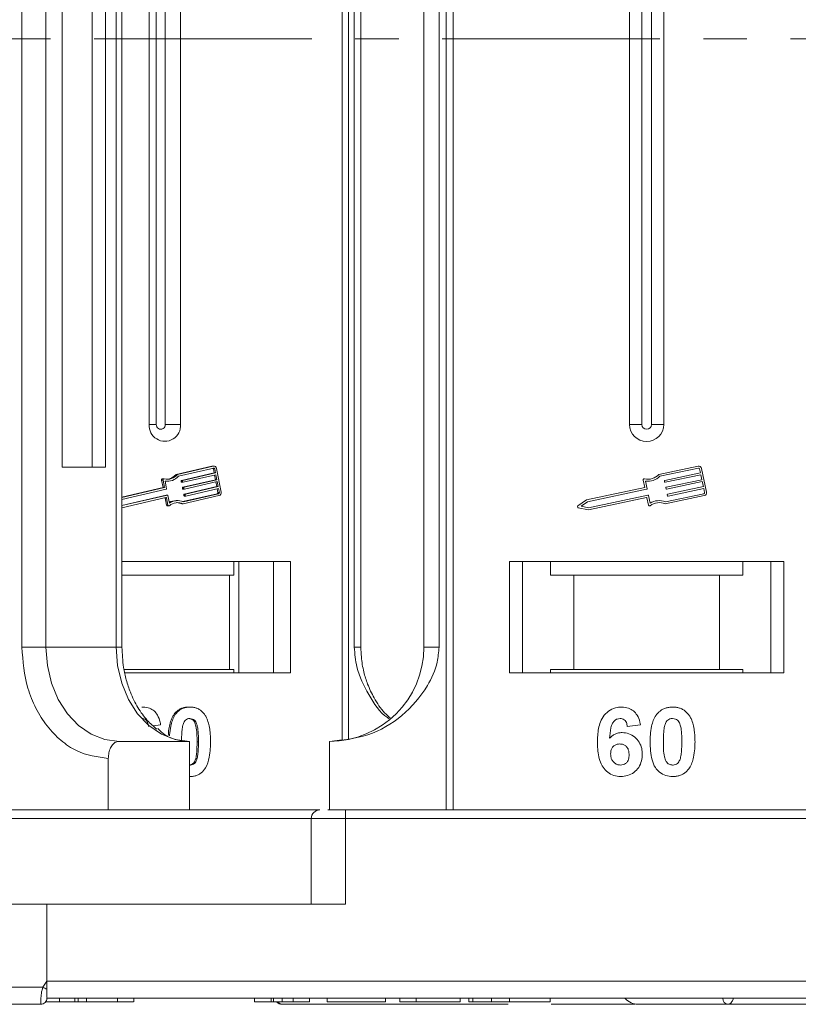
# Model space of a CAD drawing. Header units: millimetres. Extents: x 2145 to 3607, y 659 to 1692.
# Tile 7 of 85: x 2716 to 2761, y 919 to 977. Entities that reach past the tile are written whole.
import ezdxf

# ---------------------------------------------------------------- set-up
doc = ezdxf.new("R2010")
doc.units = ezdxf.units.MM
doc.linetypes.add('CENTERX2', pattern=[20.32, 12.7, -2.54, 2.54, -2.54])

msp = doc.modelspace()

# ---------------------------------------------------------------- linework, layer by layer
at = {"color": 7, "linetype": 'Continuous', "lineweight": 15}
for p, q in [((2740.513, 1020.696), (2740.513, 975.696)), ((2740.932, 975.696), (2740.932, 1020.696)), ((2734.452, 1016.647), (2734.452, 975.696)), ((2734.818, 975.696), (2734.818, 1016.585)), ((2715.763, 1011.196), (2715.763, 975.696)), ((2717.17, 975.696), (2717.17, 1011.196)), ((2721.269, 1011.196), (2721.269, 975.696)), ((2721.605, 975.696), (2721.605, 1011.196)), ((2735.156, 1011.196), (2735.156, 975.696)), ((2735.545, 975.696), (2735.545, 1011.196)), ((2739.22, 1011.196), (2739.22, 975.696)), ((2740.105, 975.696), (2740.105, 1011.196)), ((2718.116, 1000.696), (2718.116, 975.696)), ((2719.863, 975.696), (2719.863, 1000.696)), ((2720.639, 975.696), (2720.639, 1000.696)), ((2723.191, 998.196), (2723.191, 975.696)), ((2723.606, 998.196), (2723.606, 975.696)), ((2724.129, 975.696), (2724.129, 998.196)), ((2725.024, 975.696), (2725.024, 998.196)), ((2751.22, 998.196), (2751.22, 975.696)), ((2751.935, 998.196), (2751.935, 975.696)), ((2752.505, 975.696), (2752.505, 998.196)), ((2753.22, 975.696), (2753.22, 998.196)), ((2715.763, 975.696), (2715.763, 940.196)), ((2717.17, 940.196), (2717.17, 975.696)), ((2718.116, 975.696), (2718.116, 950.696)), ((2719.863, 950.696), (2719.863, 975.696)), ((2720.639, 950.696), (2720.639, 975.696)), ((2721.269, 975.696), (2721.269, 940.196)), ((2721.605, 940.196), (2721.605, 975.696)), ((2723.191, 975.696), (2723.191, 953.196)), ((2723.606, 975.696), (2723.606, 953.196)), ((2724.129, 953.196), (2724.129, 975.696)), ((2725.024, 953.196), (2725.024, 975.696)), ((2734.452, 975.696), (2734.452, 934.745)), ((2734.818, 934.806), (2734.818, 975.696)), ((2735.156, 975.696), (2735.156, 940.196)), ((2735.545, 940.196), (2735.545, 975.696)), ((2739.22, 975.696), (2739.22, 940.196)), ((2740.105, 940.196), (2740.105, 975.696)), ((2740.513, 975.696), (2740.513, 930.696)), ((2740.932, 930.696), (2740.932, 975.696)), ((2751.22, 975.696), (2751.22, 953.196)), ((2751.935, 975.696), (2751.935, 953.196)), ((2752.505, 953.196), (2752.505, 975.696)), ((2753.22, 953.196), (2753.22, 975.696)), ((2723.606, 953.196), (2723.191, 953.196)), ((2725.024, 953.196), (2724.129, 953.196)), ((2751.935, 953.196), (2751.22, 953.196)), ((2753.22, 953.196), (2752.505, 953.196)), ((2718.116, 950.696), (2720.639, 950.696)), ((2726.854, 950.762), (2724.766, 950.281)), ((2726.934, 950.762), (2724.846, 950.281)), ((2726.854, 950.762), (2726.934, 950.762)), ((2726.967, 950.766), (2726.887, 950.766)), ((2755.217, 950.762), (2752.938, 950.281)), ((2724.766, 950.281), (2724.846, 950.281)), ((2726.956, 950.648), (2724.901, 950.174)), ((2726.984, 950.372), (2725.076, 949.932)), ((2725.156, 949.932), (2727.064, 950.372)), ((2727.086, 950.257), (2725.178, 949.818)), ((2726.94, 950.602), (2726.984, 950.372)), ((2727.02, 950.602), (2726.94, 950.602)), ((2726.984, 950.372), (2727.064, 950.372)), ((2727.01, 950.24), (2727.062, 949.97)), ((2727.064, 950.372), (2727.02, 950.602)), ((2727.142, 949.97), (2727.086, 950.257)), ((2727.392, 949.248), (2727.125, 950.626)), ((2755.241, 950.648), (2752.998, 950.174)), ((2753.276, 949.932), (2755.359, 950.372)), ((2755.383, 950.257), (2753.301, 949.818)), ((2755.359, 950.372), (2755.31, 950.602)), ((2755.444, 949.97), (2755.383, 950.257)), ((2755.717, 949.248), (2755.425, 950.626)), ((2723.921, 949.95), (2724.007, 949.506)), ((2723.921, 949.95), (2724.001, 949.95)), ((2724.053, 950.021), (2723.973, 950.021)), ((2724.001, 949.95), (2724.087, 949.506)), ((2724.123, 949.888), (2724.209, 949.444)), ((2724.174, 949.878), (2724.254, 949.878)), ((2725.055, 949.898), (2725.066, 949.84)), ((2725.055, 949.898), (2725.135, 949.898)), ((2725.146, 949.84), (2725.066, 949.84)), ((2725.076, 949.932), (2725.156, 949.932)), ((2725.092, 949.817), (2725.172, 949.817)), ((2725.146, 949.84), (2725.135, 949.898)), ((2727.062, 949.97), (2725.154, 949.53)), ((2725.154, 949.53), (2725.234, 949.53)), ((2727.14, 949.568), (2725.231, 949.128)), ((2725.234, 949.53), (2727.142, 949.97)), ((2727.164, 949.855), (2725.256, 949.415)), ((2725.312, 949.128), (2727.22, 949.568)), ((2727.062, 949.97), (2727.142, 949.97)), ((2727.088, 949.838), (2727.14, 949.568)), ((2727.14, 949.568), (2727.22, 949.568)), ((2727.22, 949.568), (2727.164, 949.855)), ((2752.016, 949.95), (2752.11, 949.506)), ((2752.149, 949.888), (2752.243, 949.444)), ((2753.266, 949.84), (2753.254, 949.898)), ((2753.361, 949.53), (2755.444, 949.97)), ((2755.468, 949.855), (2753.386, 949.415)), ((2753.446, 949.128), (2755.529, 949.568)), ((2755.529, 949.568), (2755.468, 949.855)), ((2724.007, 949.506), (2721.605, 948.952)), ((2724.087, 949.506), (2721.605, 948.934)), ((2724.188, 949.409), (2721.605, 948.814)), ((2721.605, 948.454), (2724.255, 949.064)), ((2724.175, 949.064), (2721.605, 948.472)), ((2724.007, 949.506), (2724.087, 949.506)), ((2724.175, 949.064), (2724.255, 949.064)), ((2724.26, 949.065), (2724.18, 949.065)), ((2724.287, 949.042), (2724.373, 948.598)), ((2725.133, 949.495), (2725.144, 949.438)), ((2725.133, 949.495), (2725.213, 949.495)), ((2725.144, 949.438), (2725.224, 949.438)), ((2727.165, 949.154), (2725.161, 948.692)), ((2725.17, 949.415), (2725.25, 949.415)), ((2725.179, 948.557), (2727.267, 949.039)), ((2725.19, 948.68), (2727.245, 949.154)), ((2725.211, 949.093), (2725.222, 949.036)), ((2725.211, 949.093), (2725.291, 949.093)), ((2725.224, 949.438), (2725.213, 949.495)), ((2725.222, 949.036), (2725.302, 949.036)), ((2725.231, 949.128), (2725.312, 949.128)), ((2725.248, 949.013), (2725.328, 949.013)), ((2725.302, 949.036), (2725.291, 949.093)), ((2727.242, 949.453), (2725.334, 949.013)), ((2727.245, 949.154), (2727.165, 949.154)), ((2727.166, 949.435), (2727.207, 949.223)), ((2727.207, 949.223), (2727.287, 949.223)), ((2727.287, 949.223), (2727.242, 949.453)), ((2752.11, 949.506), (2748.711, 948.788)), ((2752.22, 949.409), (2748.759, 948.678)), ((2748.832, 948.333), (2752.293, 949.064)), ((2752.328, 949.042), (2752.422, 948.598)), ((2753.302, 948.557), (2755.581, 949.039)), ((2753.314, 948.68), (2755.556, 949.154)), ((2753.351, 949.438), (2753.339, 949.495)), ((2753.436, 949.036), (2753.424, 949.093)), ((2755.553, 949.453), (2753.471, 949.013)), ((2755.602, 949.223), (2755.553, 949.453)), ((2721.605, 948.334), (2724.172, 948.925)), ((2724.123, 948.903), (2724.204, 948.487)), ((2724.123, 948.903), (2724.203, 948.903)), ((2724.203, 948.903), (2724.284, 948.487)), ((2724.284, 948.487), (2724.204, 948.487)), ((2724.257, 948.44), (2724.337, 948.44)), ((2724.856, 948.75), (2724.775, 948.75)), ((2725.099, 948.557), (2725.179, 948.557)), ((2748.711, 948.788), (2748.209, 948.437)), ((2748.759, 948.678), (2748.39, 948.42)), ((2748.39, 948.42), (2748.832, 948.333)), ((2748.832, 948.213), (2752.202, 948.925)), ((2752.237, 948.903), (2752.325, 948.487)), ((2748.231, 948.331), (2748.832, 948.213)), ((2731.439, 945.196), (2721.605, 945.196)), ((2728.131, 944.396), (2728.131, 945.196)), ((2728.429, 945.196), (2728.429, 938.696)), ((2730.438, 938.696), (2730.438, 945.196)), ((2731.439, 938.696), (2731.439, 945.196)), ((2760.22, 945.196), (2744.22, 945.196)), ((2744.22, 945.196), (2744.22, 938.696)), ((2744.97, 938.696), (2744.97, 945.196)), ((2746.606, 945.196), (2746.606, 944.396)), ((2757.834, 944.396), (2757.834, 945.196)), ((2759.47, 945.196), (2759.47, 938.696)), ((2760.22, 938.696), (2760.22, 945.196)), ((2721.605, 944.396), (2727.882, 944.396)), ((2727.882, 938.896), (2727.882, 944.396)), ((2727.882, 944.396), (2728.131, 944.396)), ((2746.606, 944.396), (2747.97, 944.396)), ((2747.97, 944.396), (2747.97, 938.896)), ((2747.97, 944.396), (2756.47, 944.396)), ((2756.47, 938.896), (2756.47, 944.396)), ((2756.47, 944.396), (2757.834, 944.396)), ((2715.763, 940.196), (2717.17, 940.196)), ((2717.17, 940.196), (2721.269, 940.196)), ((2721.269, 940.196), (2721.605, 940.196)), ((2735.156, 940.196), (2735.545, 940.196)), ((2739.22, 940.196), (2740.105, 940.196)), ((2721.725, 938.896), (2727.882, 938.896)), ((2721.768, 938.696), (2731.439, 938.696)), ((2728.131, 938.896), (2727.882, 938.896)), ((2728.131, 938.896), (2728.131, 938.696)), ((2744.22, 938.696), (2760.22, 938.696)), ((2747.97, 938.896), (2746.606, 938.896)), ((2746.606, 938.696), (2746.606, 938.896)), ((2747.97, 938.896), (2756.47, 938.896)), ((2757.834, 938.896), (2756.47, 938.896)), ((2757.834, 938.896), (2757.834, 938.696)), ((2722.853, 936.696), (2722.773, 936.696)), ((2725.574, 936.696), (2725.494, 936.696)), ((2724.739, 936.29), (2724.659, 936.29)), ((2723.859, 935.652), (2723.434, 935.601)), ((2751.861, 935.652), (2751.092, 935.568)), ((2721.438, 934.696), (2725.538, 934.696)), ((2725.538, 930.696), (2725.538, 934.696)), ((2726.068, 934.669), (2725.988, 934.669)), ((2733.72, 930.696), (2733.72, 934.696)), ((2720.808, 933.696), (2720.808, 930.696)), ((2725.989, 933.704), (2725.909, 933.704)), ((2725.574, 932.644), (2725.538, 932.644)), ((2734.649, 930.196), (2734.649, 930.696)), ((2784.22, 930.696), (2734.649, 930.696)), ((2696.092, 930.196), (2732.649, 930.196)), ((2732.649, 930.196), (2732.649, 925.196)), ((2732.649, 930.196), (2734.649, 930.196)), ((2734.649, 925.196), (2734.649, 930.196)), ((2734.649, 930.196), (2784.22, 930.196)), ((2696.092, 925.196), (2717.22, 925.196)), ((2717.22, 920.696), (2717.22, 925.196)), ((2717.22, 925.196), (2734.649, 925.196)), ((2685.829, 920.346), (2716.986, 920.346)), ((2716.986, 920.346), (2717.22, 920.696)), ((2766.792, 920.696), (2717.22, 920.696)), ((2717.22, 919.698), (2717.22, 919.696)), ((2717.22, 919.696), (2741.848, 919.696)), ((2722.176, 919.696), (2717.22, 919.696)), ((2717.22, 919.696), (2767.91, 919.696)), ((2717.969, 919.496), (2717.969, 919.696)), ((2718.85, 919.696), (2718.85, 919.496)), ((2719.05, 919.696), (2719.05, 919.496)), ((2719.531, 919.696), (2719.531, 919.496)), ((2721.338, 919.696), (2721.338, 919.496)), ((2722.288, 919.496), (2722.288, 919.696)), ((2729.348, 919.696), (2729.348, 919.496)), ((2730.31, 919.696), (2730.31, 919.496)), ((2730.44, 919.696), (2730.44, 919.496)), ((2730.955, 919.696), (2730.955, 919.496)), ((2731.592, 919.696), (2731.592, 919.496)), ((2732.553, 919.696), (2733.579, 919.696)), ((2732.553, 919.696), (2732.553, 919.496)), ((2733.579, 919.696), (2733.579, 919.496)), ((2736.977, 919.696), (2736.977, 919.496)), ((2737.81, 919.696), (2737.81, 919.496)), ((2738.771, 919.696), (2738.771, 919.496)), ((2741.335, 919.696), (2741.335, 919.496)), ((2741.848, 919.696), (2741.848, 919.496)), ((2742.072, 919.696), (2742.072, 919.496)), ((2743.159, 919.696), (2743.159, 919.496)), ((2744.213, 919.696), (2744.213, 919.496)), ((2746.592, 919.696), (2750.96, 919.696)), ((2746.592, 919.696), (2749.584, 919.696)), ((2746.592, 919.696), (2746.592, 919.496)), ((2716.87, 919.346), (2716.87, 919.346)), ((2717.157, 919.496), (2717.969, 919.496)), ((2717.969, 919.496), (2718.85, 919.496)), ((2718.85, 919.496), (2719.05, 919.496)), ((2730.31, 919.496), (2729.348, 919.496)), ((2730.96, 919.346), (2730.959, 919.346)), ((2744.149, 919.346), (2730.96, 919.346)), ((2731.592, 919.496), (2732.553, 919.496)), ((2733.579, 919.496), (2736.977, 919.496)), ((2737.81, 919.496), (2738.771, 919.496)), ((2738.771, 919.496), (2741.335, 919.496)), ((2751.545, 919.346), (2746.656, 919.346))]:
    msp.add_line(p, q, dxfattribs=at)
at = {"color": 1, "linetype": 'CENTERX2', "lineweight": 13}
msp.add_line((3443.874, 975.696), (2605.791, 975.696), dxfattribs=at)
at = {"color": 7, "linetype": 'Continuous', "lineweight": 15, "flags": 128}
for points in [[(2726.887, 950.766), (2726.885, 950.766), (2726.854, 950.762)], [(2724.124, 949.879), (2724.149, 949.878), (2724.174, 949.878)], [(2724.18, 949.065), (2724.18, 949.065), (2724.175, 949.064)], [(2721.438, 934.696), (2720.606, 934.801), (2719.805, 935.114), (2719.067, 935.623), (2718.42, 936.307), (2717.889, 937.14), (2717.495, 938.091), (2717.252, 939.123), (2717.17, 940.196)], [(2721.269, 940.196), (2721.351, 939.123), (2721.594, 938.091), (2721.989, 937.14), (2722.52, 936.307), (2723.166, 935.623), (2723.904, 935.114), (2724.705, 934.801), (2725.538, 934.696)]]:
    msp.add_lwpolyline(points, dxfattribs=at)
at = {"color": 7, "linetype": 'Continuous', "lineweight": 15}
for centre, radius, start, end in [((2724.108, 953.131), 0.919, 175.9743, 4.0257), ((2723.868, 953.177), 0.262, 175.9743, 4.0257), ((2752.22, 953.196), 1, 180, 0), ((2752.22, 953.196), 0.285, 180, 0), ((2726.964, 950.603), 0.162, 8.32416, 100.8818), ((2755.253, 950.59), 0.176, 11.9297, 101.9297), ((2724.253, 950.756), 0.76, 255.78244, 321.29256), ((2724.251, 950.742), 0.863, 261.47043, 318.84219), ((2724.164, 950.77), 0.775, 273.67907, 320.9117), ((2726.881, 950.592), 0.0591, 10.3902, 52.74216), ((2726.966, 950.594), 0.0541, 8.32416, 100.8818), ((2752.292, 950.868), 0.873, 256.41469, 317.74736), ((2752.292, 950.868), 0.99, 261.69305, 315.48899), ((2755.253, 950.59), 0.0587, 11.9297, 101.9297), ((2723.976, 949.964), 0.0572, 92.84729, 193.92895), ((2724.055, 949.964), 0.0562, 78.9022, 194.44444), ((2725.084, 949.904), 0.0294, 105.60851, 192.74305), ((2725.093, 949.844), 0.0274, 188.63445, 268.36057), ((2725.162, 949.502), 0.0294, 105.60851, 192.74305), ((2725.164, 949.904), 0.0294, 105.60851, 192.74305), ((2725.173, 949.844), 0.0271, 188.32416, 280.8818), ((2725.242, 949.502), 0.0294, 105.60851, 192.74305), ((2752.073, 949.962), 0.0587, 76.41469, 191.9297), ((2753.282, 949.904), 0.0294, 101.9297, 191.9297), ((2753.295, 949.846), 0.0294, 191.9297, 281.9297), ((2753.367, 949.502), 0.0294, 101.9297, 191.9297), ((2724.18, 949.437), 0.0294, 285.60851, 12.74305), ((2724.26, 949.038), 0.0271, 8.32416, 100.8818), ((2725.171, 949.442), 0.0274, 188.63445, 268.36057), ((2725.239, 949.1), 0.0294, 105.60851, 192.74305), ((2725.249, 949.04), 0.0274, 188.63445, 268.36057), ((2725.251, 949.442), 0.0271, 188.32416, 280.8818), ((2725.319, 949.1), 0.0294, 105.60851, 192.74305), ((2725.329, 949.04), 0.0271, 188.32416, 280.8818), ((2727.149, 949.21), 0.0588, 285.60851, 12.74305), ((2727.229, 949.21), 0.0588, 285.60851, 12.74305), ((2727.22, 949.209), 0.176, 285.60851, 12.74305), ((2752.214, 949.438), 0.0294, 281.9297, 11.9297), ((2752.299, 949.036), 0.0294, 11.9297, 101.9297), ((2753.38, 949.444), 0.0294, 191.9297, 281.9297), ((2753.452, 949.099), 0.0294, 101.9297, 191.9297), ((2753.465, 949.042), 0.0294, 191.9297, 281.9297), ((2755.544, 949.211), 0.0587, 281.9297, 11.9297), ((2755.544, 949.211), 0.176, 281.9297, 11.9297), ((2724.093, 948.897), 0.0306, 10.77909, 32.19325), ((2724.177, 948.899), 0.0271, 8.32416, 100.8818), ((2724.258, 948.495), 0.055, 188.75058, 268.24443), ((2724.336, 948.494), 0.0528, 187.30514, 308.70232), ((2724.778, 947.901), 0.849, 90.15732, 119.17631), ((2724.855, 947.885), 0.747, 64.22467, 130.55629), ((2724.855, 947.906), 0.843, 66.58618, 124.90611), ((2724.774, 947.887), 0.745, 64.0967, 86.80338), ((2748.243, 948.389), 0.0587, 124.95116, 258.90824), ((2752.208, 948.897), 0.0294, 11.9297, 101.9297), ((2752.382, 948.499), 0.0587, 191.9297, 307.44471), ((2752.949, 947.759), 0.873, 66.11204, 127.44471), ((2752.949, 947.759), 0.99, 68.37041, 122.16635), ((2733.72, 940.196), 5.5, 270, 0), ((2733.149, 930.196), 0.5, 90, 180), ((2752.764, 987.273), 75.89, 241.87179, 242.07191), ((2716.87, 919.696), 0.35, 269.99809, 359.99965), ((2751.72, 920.346), 1, 221.2946, 270), ((2756.996, 919.682), 0.336, 177.61012, 267.39185), ((2756.997, 919.682), 0.337, 177.69097, 267.38556), ((2730.964, 919.66), 0.314, 212.2896, 269.08367), ((2730.965, 919.661), 0.315, 212.33222, 269.07037)]:
    msp.add_arc(centre, radius, start, end, dxfattribs=at)
for points, knots in [([(2715.763, 940.196), (2715.831, 939.378), (2715.934, 938.12), (2716.563, 936.607), (2717.214, 935.566), (2718.022, 934.727), (2719.197, 933.916), (2720.173, 933.783), (2720.808, 933.696)], [0, 0, 0, 0, 0.239457, 0.368361, 0.5, 0.631639, 0.760543, 1, 1, 1, 1]), ([(2723.641, 935.412), (2723.451, 935.571), (2723.047, 935.909), (2722.518, 936.65), (2722.113, 937.462), (2721.848, 938.265), (2721.652, 939.144), (2721.623, 939.798), (2721.605, 940.196)], [0, 0, 0, 0, 0.165051, 0.350481, 0.534649, 0.668648, 0.798518, 1, 1, 1, 1]), ([(2733.72, 934.696), (2734.48, 934.772), (2736, 934.925), (2738.022, 936.115), (2739.354, 937.665), (2740.014, 939.109), (2740.081, 939.902), (2740.105, 940.196)], [0, 0, 0, 0, 0.249096, 0.498243, 0.745205, 0.90541, 1, 1, 1, 1]), ([(2735.156, 940.196), (2735.192, 939.804), (2735.282, 938.801), (2735.987, 937.389), (2736.666, 936.349), (2737.157, 936.039), (2737.191, 936.018)], [0, 0, 0, 0, 0.232985, 0.595421, 0.971995, 1, 1, 1, 1]), ([(2737.261, 936.063), (2737.149, 936.161), (2736.78, 936.486), (2736.333, 937.168), (2735.941, 937.98), (2735.692, 938.787), (2735.564, 939.515), (2735.551, 940.004), (2735.545, 940.196)], [0, 0, 0, 0, 0.102839, 0.337981, 0.531882, 0.690178, 0.878204, 1, 1, 1, 1]), ([(2722.853, 936.696), (2722.978, 936.685), (2723.203, 936.666), (2723.49, 936.482), (2723.71, 936.205), (2723.816, 935.908), (2723.849, 935.709), (2723.859, 935.652)], [0, 0, 0, 0, 0.242691, 0.439002, 0.635006, 0.895059, 1, 1, 1, 1]), ([(2725.494, 936.696), (2725.433, 936.693), (2725.31, 936.689), (2725.128, 936.646), (2724.954, 936.568), (2724.821, 936.471), (2724.724, 936.374), (2724.681, 936.318), (2724.659, 936.29)], [0, 0, 0, 0, 0.193601, 0.390515, 0.584816, 0.786672, 0.892788, 1, 1, 1, 1]), ([(2724.739, 936.29), (2724.779, 936.34), (2724.862, 936.442), (2725.017, 936.557), (2725.189, 936.64), (2725.345, 936.678), (2725.474, 936.693), (2725.541, 936.695), (2725.574, 936.696)], [0, 0, 0, 0, 0.193776, 0.3936, 0.587864, 0.788908, 0.894169, 1, 1, 1, 1]), ([(2725.574, 936.696), (2725.635, 936.694), (2725.759, 936.689), (2725.94, 936.645), (2726.115, 936.568), (2726.248, 936.469), (2726.346, 936.371), (2726.39, 936.313), (2726.413, 936.285)], [0, 0, 0, 0, 0.192627, 0.388684, 0.582013, 0.783201, 0.891038, 1, 1, 1, 1]), ([(2749.348, 934.642), (2749.351, 934.775), (2749.36, 935.177), (2749.451, 935.733), (2749.729, 936.241), (2750.076, 936.544), (2750.445, 936.681), (2750.679, 936.692), (2750.763, 936.696)], [0, 0, 0, 0, 0.142337, 0.429127, 0.589943, 0.751205, 0.909895, 1, 1, 1, 1]), ([(2750.763, 936.696), (2750.899, 936.685), (2751.145, 936.666), (2751.458, 936.482), (2751.699, 936.205), (2751.815, 935.908), (2751.851, 935.709), (2751.861, 935.652)], [0, 0, 0, 0, 0.242691, 0.439002, 0.635006, 0.895059, 1, 1, 1, 1]), ([(2752.821, 936.29), (2752.865, 936.34), (2752.956, 936.442), (2753.124, 936.557), (2753.313, 936.64), (2753.482, 936.678), (2753.624, 936.693), (2753.696, 936.695), (2753.733, 936.696)], [0, 0, 0, 0, 0.193776, 0.3936, 0.587864, 0.788908, 0.894169, 1, 1, 1, 1]), ([(2753.733, 936.696), (2753.8, 936.694), (2753.934, 936.689), (2754.132, 936.645), (2754.323, 936.568), (2754.468, 936.469), (2754.575, 936.371), (2754.623, 936.313), (2754.648, 936.285)], [0, 0, 0, 0, 0.192627, 0.388684, 0.582013, 0.783201, 0.891038, 1, 1, 1, 1]), ([(2723.154, 935.568), (2723.143, 935.645), (2723.125, 935.767), (2723.042, 935.911), (2722.945, 935.992), (2722.846, 936.025), (2722.786, 936.028), (2722.763, 936.029)], [0, 0, 0, 0, 0.33384, 0.524547, 0.716372, 0.891824, 1, 1, 1, 1]), ([(2724.659, 936.29), (2724.623, 936.235), (2724.55, 936.126), (2724.449, 935.891), (2724.368, 935.586), (2724.322, 935.279), (2724.311, 935.092), (2724.307, 935.03)], [0, 0, 0, 0, 0.150029, 0.302991, 0.579004, 0.861296, 1, 1, 1, 1]), ([(2724.386, 935.009), (2724.387, 935.031), (2724.392, 935.223), (2724.452, 935.64), (2724.578, 936.061), (2724.723, 936.267), (2724.739, 936.29)], [0, 0, 0, 0, 0.050119, 0.425699, 0.936579, 1, 1, 1, 1]), ([(2725.159, 935.636), (2725.181, 935.706), (2725.216, 935.818), (2725.315, 935.944), (2725.428, 936.01), (2725.519, 936.027), (2725.568, 936.029), (2725.574, 936.029)], [0, 0, 0, 0, 0.334804, 0.542561, 0.750382, 0.970721, 1, 1, 1, 1]), ([(2725.494, 936.029), (2725.547, 936.023), (2725.639, 936.013), (2725.757, 935.938), (2725.858, 935.798), (2725.95, 935.527), (2725.983, 935.13), (2725.986, 934.824), (2725.988, 934.669)], [0, 0, 0, 0, 0.105646, 0.186221, 0.267042, 0.431541, 0.712708, 1, 1, 1, 1]), ([(2725.574, 936.029), (2725.627, 936.023), (2725.719, 936.013), (2725.837, 935.938), (2725.938, 935.798), (2726.03, 935.527), (2726.063, 935.13), (2726.066, 934.824), (2726.068, 934.669)], [0, 0, 0, 0, 0.105646, 0.186221, 0.267042, 0.431541, 0.712708, 1, 1, 1, 1]), ([(2726.413, 936.285), (2726.449, 936.231), (2726.522, 936.121), (2726.618, 935.889), (2726.7, 935.594), (2726.746, 935.262), (2726.769, 934.953), (2726.771, 934.763), (2726.773, 934.669)], [0, 0, 0, 0, 0.118432, 0.239329, 0.449434, 0.664178, 0.83182, 1, 1, 1, 1]), ([(2750.665, 936.029), (2750.611, 936.024), (2750.503, 936.013), (2750.35, 935.913), (2750.208, 935.741), (2750.1, 935.379), (2750.076, 935.078), (2750.059, 934.874)], [0, 0, 0, 0, 0.112049, 0.22438, 0.370115, 0.570276, 1, 1, 1, 1]), ([(2751.092, 935.568), (2751.079, 935.645), (2751.06, 935.767), (2750.97, 935.911), (2750.864, 935.992), (2750.756, 936.025), (2750.69, 936.028), (2750.665, 936.029)], [0, 0, 0, 0, 0.33384, 0.524547, 0.716372, 0.891824, 1, 1, 1, 1]), ([(2752.425, 934.677), (2752.428, 934.81), (2752.433, 935.113), (2752.505, 935.641), (2752.646, 936.061), (2752.804, 936.267), (2752.821, 936.29)], [0, 0, 0, 0, 0.237381, 0.538918, 0.949082, 1, 1, 1, 1]), ([(2753.28, 935.636), (2753.304, 935.706), (2753.342, 935.818), (2753.45, 935.944), (2753.574, 936.01), (2753.673, 936.027), (2753.727, 936.029), (2753.733, 936.029)], [0, 0, 0, 0, 0.3348035, 0.5425606, 0.750382, 0.9707212, 1, 1, 1, 1]), ([(2753.733, 936.029), (2753.79, 936.023), (2753.891, 936.013), (2754.02, 935.938), (2754.13, 935.798), (2754.23, 935.527), (2754.267, 935.13), (2754.27, 934.824), (2754.271, 934.669)], [0, 0, 0, 0, 0.105646, 0.186221, 0.267042, 0.431541, 0.712708, 1, 1, 1, 1]), ([(2754.648, 936.285), (2754.687, 936.231), (2754.767, 936.121), (2754.872, 935.889), (2754.962, 935.594), (2755.012, 935.262), (2755.037, 934.953), (2755.039, 934.763), (2755.041, 934.669)], [0, 0, 0, 0, 0.118432, 0.239329, 0.449434, 0.664178, 0.83182, 1, 1, 1, 1]), ([(2725.538, 934.696), (2725.039, 934.733), (2724.378, 934.782), (2723.825, 935.321), (2723.689, 935.454)], [0, 0, 0, 0, 0.754052, 1, 1, 1, 1]), ([(2725.081, 934.669), (2725.081, 934.735), (2725.082, 934.869), (2725.087, 935.049), (2725.097, 935.211), (2725.11, 935.354), (2725.127, 935.496), (2725.148, 935.59), (2725.159, 935.636)], [0, 0, 0, 0, 0.20527, 0.410616, 0.557148, 0.703844, 0.851475, 1, 1, 1, 1]), ([(2750.059, 934.874), (2750.105, 934.922), (2750.2, 935.02), (2750.345, 935.111), (2750.473, 935.161), (2750.571, 935.189), (2750.675, 935.205), (2750.746, 935.207), (2750.782, 935.209)], [0, 0, 0, 0, 0.243654, 0.49576, 0.617892, 0.741503, 0.870025, 1, 1, 1, 1]), ([(2750.782, 935.209), (2750.917, 935.196), (2751.19, 935.171), (2751.538, 934.956), (2751.804, 934.654), (2751.945, 934.301), (2751.958, 934.057), (2751.964, 933.949)], [0, 0, 0, 0, 0.210216, 0.421975, 0.620016, 0.831037, 1, 1, 1, 1]), ([(2753.194, 934.669), (2753.195, 934.735), (2753.196, 934.869), (2753.202, 935.049), (2753.212, 935.211), (2753.226, 935.354), (2753.244, 935.496), (2753.268, 935.59), (2753.28, 935.636)], [0, 0, 0, 0, 0.20527, 0.410616, 0.557148, 0.703844, 0.851475, 1, 1, 1, 1]), ([(2720.808, 933.696), (2720.815, 933.808), (2720.828, 934.033), (2720.937, 934.333), (2721.097, 934.559), (2721.275, 934.679), (2721.392, 934.691), (2721.438, 934.696)], [0, 0, 0, 0, 0.214694, 0.429388, 0.644082, 0.858775, 1, 1, 1, 1]), ([(2725.988, 934.669), (2725.987, 934.602), (2725.986, 934.469), (2725.981, 934.288), (2725.972, 934.127), (2725.959, 933.985), (2725.942, 933.843), (2725.92, 933.75), (2725.909, 933.704)], [0, 0, 0, 0, 0.205942, 0.411959, 0.558149, 0.704502, 0.851801, 1, 1, 1, 1]), ([(2726.068, 934.669), (2726.067, 934.602), (2726.066, 934.469), (2726.061, 934.288), (2726.052, 934.127), (2726.039, 933.985), (2726.022, 933.843), (2726, 933.75), (2725.989, 933.704)], [0, 0, 0, 0, 0.205942, 0.411959, 0.558149, 0.704502, 0.851801, 1, 1, 1, 1]), ([(2726.773, 934.669), (2726.77, 934.535), (2726.766, 934.232), (2726.701, 933.711), (2726.575, 933.289), (2726.431, 933.081), (2726.41, 933.051)], [0, 0, 0, 0, 0.236629, 0.537361, 0.932986, 1, 1, 1, 1]), ([(2750.706, 932.644), (2750.57, 932.655), (2750.299, 932.676), (2749.939, 932.877), (2749.647, 933.182), (2749.407, 933.718), (2749.352, 934.229), (2749.349, 934.584), (2749.348, 934.642)], [0, 0, 0, 0, 0.148269, 0.297647, 0.442421, 0.607851, 0.935658, 1, 1, 1, 1]), ([(2753.733, 932.644), (2753.598, 932.655), (2753.326, 932.675), (2752.972, 932.873), (2752.684, 933.187), (2752.451, 933.798), (2752.436, 934.318), (2752.425, 934.677)], [0, 0, 0, 0, 0.147528, 0.296569, 0.43214, 0.608737, 1, 1, 1, 1]), ([(2753.733, 933.311), (2753.665, 933.319), (2753.555, 933.332), (2753.426, 933.419), (2753.323, 933.569), (2753.23, 933.841), (2753.201, 934.231), (2753.197, 934.522), (2753.194, 934.669)], [0, 0, 0, 0, 0.125351, 0.2021974, 0.2791824, 0.4597421, 0.727968, 1, 1, 1, 1]), ([(2754.271, 934.669), (2754.271, 934.602), (2754.27, 934.469), (2754.264, 934.288), (2754.254, 934.127), (2754.24, 933.985), (2754.221, 933.843), (2754.198, 933.75), (2754.186, 933.704)], [0, 0, 0, 0, 0.205942, 0.411959, 0.558149, 0.704502, 0.851801, 1, 1, 1, 1]), ([(2755.041, 934.669), (2755.038, 934.535), (2755.033, 934.232), (2754.963, 933.711), (2754.825, 933.289), (2754.668, 933.081), (2754.645, 933.051)], [0, 0, 0, 0, 0.236629, 0.537361, 0.932986, 1, 1, 1, 1]), ([(2750.118, 933.967), (2750.122, 934.049), (2750.13, 934.185), (2750.222, 934.355), (2750.344, 934.463), (2750.492, 934.532), (2750.6, 934.539), (2750.652, 934.542)], [0, 0, 0, 0, 0.276721, 0.45687, 0.637007, 0.824068, 1, 1, 1, 1]), ([(2750.652, 934.542), (2750.72, 934.537), (2750.845, 934.527), (2751.005, 934.432), (2751.124, 934.297), (2751.186, 934.113), (2751.192, 933.98), (2751.194, 933.91)], [0, 0, 0, 0, 0.213757, 0.394944, 0.576585, 0.777311, 1, 1, 1, 1]), ([(2725.909, 933.704), (2725.888, 933.635), (2725.853, 933.523), (2725.754, 933.398), (2725.649, 933.333), (2725.573, 933.322), (2725.538, 933.317)], [0, 0, 0, 0, 0.360303, 0.583534, 0.80689, 1, 1, 1, 1]), ([(2725.989, 933.704), (2725.968, 933.635), (2725.933, 933.523), (2725.834, 933.398), (2725.723, 933.332), (2725.632, 933.314), (2725.582, 933.311), (2725.574, 933.311)], [0, 0, 0, 0, 0.333678, 0.540413, 0.747264, 0.961209, 1, 1, 1, 1]), ([(2750.69, 933.311), (2750.623, 933.318), (2750.486, 933.333), (2750.31, 933.45), (2750.184, 933.607), (2750.126, 933.789), (2750.12, 933.909), (2750.118, 933.967)], [0, 0, 0, 0, 0.207905, 0.419981, 0.630626, 0.821735, 1, 1, 1, 1]), ([(2751.194, 933.91), (2751.19, 933.824), (2751.184, 933.686), (2751.111, 933.507), (2751.001, 933.398), (2750.857, 933.324), (2750.749, 933.316), (2750.69, 933.311)], [0, 0, 0, 0, 0.2886974, 0.4635526, 0.6399417, 0.8018084, 1, 1, 1, 1]), ([(2751.964, 933.949), (2751.956, 933.815), (2751.94, 933.545), (2751.775, 933.163), (2751.489, 932.864), (2751.116, 932.673), (2750.843, 932.654), (2750.706, 932.644)], [0, 0, 0, 0, 0.197831, 0.3973, 0.59891, 0.798741, 1, 1, 1, 1]), ([(2754.186, 933.704), (2754.162, 933.635), (2754.124, 933.523), (2754.017, 933.398), (2753.895, 933.332), (2753.796, 933.314), (2753.741, 933.311), (2753.733, 933.311)], [0, 0, 0, 0, 0.3336776, 0.5404125, 0.7472639, 0.9612091, 1, 1, 1, 1]), ([(2726.41, 933.051), (2726.369, 933.001), (2726.287, 932.899), (2726.132, 932.783), (2725.959, 932.7), (2725.804, 932.662), (2725.674, 932.647), (2725.608, 932.645), (2725.574, 932.644)], [0, 0, 0, 0, 0.193769, 0.393564, 0.587886, 0.789131, 0.894283, 1, 1, 1, 1]), ([(2754.645, 933.051), (2754.6, 933.001), (2754.51, 932.899), (2754.341, 932.783), (2754.153, 932.7), (2753.983, 932.662), (2753.842, 932.647), (2753.769, 932.645), (2753.733, 932.644)], [0, 0, 0, 0, 0.193769, 0.393564, 0.587886, 0.789131, 0.894283, 1, 1, 1, 1]), ([(2733.149, 930.696), (2732.237, 930.696), (2730.339, 930.696), (2727.259, 930.696), (2723.988, 930.696), (2720.618, 930.696), (2717.213, 930.696), (2713.832, 930.696), (2710.509, 930.696), (2706.978, 930.696), (2703.323, 930.696), (2699.654, 930.696), (2697.479, 930.696), (2696.408, 930.696)], [0, 0, 0, 0, 0.078828, 0.164007, 0.250986, 0.337978, 0.424956, 0.511948, 0.597114, 0.682294, 0.791236, 0.897212, 1, 1, 1, 1]), ([(2734.649, 930.696), (2734.49, 930.696), (2734.164, 930.696), (2733.804, 930.696), (2733.66, 930.696), (2733.627, 930.696)], [0, 0, 0, 0, 0.421218, 0.866389, 1, 1, 1, 1]), ([(2716.87, 919.346), (2716.87, 919.353), (2716.869, 919.366), (2716.87, 919.469), (2716.872, 919.615), (2716.884, 919.799), (2716.903, 919.981), (2716.933, 920.168), (2716.969, 920.29), (2716.986, 920.346)], [0, 0, 0, 0, 0.172016, 0.3127556, 0.4995985, 0.630391, 0.7580256, 0.8892284, 1, 1, 1, 1]), ([(2717.22, 920.221), (2717.22, 920.129), (2717.22, 919.944), (2717.22, 919.782), (2717.22, 919.752), (2717.22, 919.743)], [0, 0, 0, 0, 0.412979, 0.825987, 1, 1, 1, 1]), ([(2757.275, 919.696), (2757.271, 919.678), (2757.247, 919.582), (2757.181, 919.471), (2757.085, 919.366), (2757.019, 919.353), (2756.982, 919.346)], [0, 0, 0, 0, 0.079527, 0.42373, 0.683042, 1, 1, 1, 1]), ([(2684.72, 919.346), (2684.766, 919.346), (2684.86, 919.346), (2685.631, 919.346), (2686.797, 919.346), (2688.268, 919.346), (2689.916, 919.346), (2691.856, 919.346), (2694.812, 919.346), (2698.246, 919.346), (2702.023, 919.346), (2705.259, 919.346), (2708.902, 919.346), (2712.892, 919.346), (2715.557, 919.346), (2716.87, 919.346)], [0, 0, 0, 0, 0.077726, 0.157824, 0.240135, 0.304454, 0.368763, 0.43443, 0.500087, 0.631237, 0.695556, 0.759865, 0.842185, 0.922281, 1, 1, 1, 1]), ([(2719.05, 919.496), (2719.078, 919.496), (2719.132, 919.496), (2719.212, 919.496), (2719.289, 919.496), (2719.363, 919.496), (2719.439, 919.496), (2719.5, 919.496), (2719.531, 919.496)], [0, 0, 0, 0, 0.20827, 0.416707, 0.561481, 0.706573, 0.852825, 1, 1, 1, 1]), ([(2719.531, 919.496), (2719.63, 919.496), (2719.829, 919.496), (2720.228, 919.496), (2720.754, 919.496), (2721.118, 919.496), (2721.338, 919.496)], [0, 0, 0, 0, 0.20646, 0.413515, 0.645211, 1, 1, 1, 1]), ([(2721.338, 919.496), (2721.458, 919.496), (2721.732, 919.496), (2722.078, 919.496), (2722.277, 919.496), (2722.278, 919.496), (2722.278, 919.496)], [0, 0, 0, 0, 0.2312887, 0.5259674, 0.8090951, 1, 1, 1, 1]), ([(2730.44, 919.496), (2730.421, 919.496), (2730.383, 919.496), (2730.355, 919.496), (2730.336, 919.496), (2730.323, 919.496), (2730.315, 919.496), (2730.311, 919.496), (2730.31, 919.496)], [0, 0, 0, 0, 0.193806, 0.393127, 0.544069, 0.695412, 0.847613, 1, 1, 1, 1]), ([(2730.955, 919.496), (2730.914, 919.496), (2730.829, 919.496), (2730.719, 919.496), (2730.625, 919.496), (2730.553, 919.496), (2730.49, 919.496), (2730.457, 919.496), (2730.44, 919.496)], [0, 0, 0, 0, 0.202387, 0.410907, 0.557829, 0.709472, 0.853224, 1, 1, 1, 1]), ([(2730.628, 919.496), (2730.642, 919.478), (2730.685, 919.425), (2730.781, 919.376), (2730.859, 919.36), (2730.899, 919.352)], [0, 0, 0, 0, 0.194749, 0.590299, 1, 1, 1, 1]), ([(2731.592, 919.496), (2731.589, 919.496), (2731.584, 919.496), (2731.535, 919.496), (2731.445, 919.496), (2731.327, 919.496), (2731.16, 919.496), (2731.033, 919.496), (2730.955, 919.496)], [0, 0, 0, 0, 0.292027, 0.504854, 0.613905, 0.723685, 0.829816, 1, 1, 1, 1]), ([(2741.848, 919.496), (2741.849, 919.496), (2741.85, 919.496), (2741.865, 919.496), (2741.889, 919.496), (2741.93, 919.496), (2741.987, 919.496), (2742.043, 919.496), (2742.072, 919.496)], [0, 0, 0, 0, 0.15395, 0.308181, 0.478699, 0.649961, 0.824203, 1, 1, 1, 1]), ([(2742.072, 919.496), (2742.132, 919.496), (2742.251, 919.496), (2742.569, 919.496), (2742.889, 919.496), (2743.131, 919.496), (2743.159, 919.496)], [0, 0, 0, 0, 0.250896, 0.502166, 0.940512, 1, 1, 1, 1]), ([(2743.159, 919.496), (2743.221, 919.496), (2743.346, 919.496), (2743.53, 919.496), (2743.705, 919.496), (2743.873, 919.496), (2744.042, 919.496), (2744.156, 919.496), (2744.213, 919.496)], [0, 0, 0, 0, 0.185429, 0.37219, 0.527708, 0.683877, 0.841678, 1, 1, 1, 1]), ([(2744.213, 919.496), (2744.347, 919.496), (2744.75, 919.496), (2745.405, 919.496), (2746.023, 919.496), (2746.451, 919.496), (2746.582, 919.496), (2746.59, 919.496), (2746.592, 919.496)], [0, 0, 0, 0, 0.101398, 0.306996, 0.506144, 0.685262, 0.924557, 1, 1, 1, 1]), ([(2751.72, 919.346), (2751.766, 919.346), (2751.86, 919.346), (2752.631, 919.346), (2753.797, 919.346), (2755.268, 919.346), (2756.916, 919.346), (2758.855, 919.346), (2761.818, 919.346), (2764.871, 919.346), (2767.349, 919.346), (2767.907, 919.346)], [0, 0, 0, 0, 0.116124, 0.235791, 0.358766, 0.454859, 0.550937, 0.649045, 0.747136, 0.943077, 1, 1, 1, 1])]:
    msp.add_open_spline(points, degree=3, knots=knots, dxfattribs=at)
for points in [[(2717.22, 920.696), (2717.22, 920.613), (2717.22, 920.447), (2717.22, 920.297), (2717.22, 920.221)], [(2723.186, 919.696), (2723.045, 919.696), (2722.763, 919.696), (2722.372, 919.696), (2722.176, 919.696)]]:
    msp.add_open_spline(points, degree=3, dxfattribs=at)

doc.saveas('drawing.dxf')
